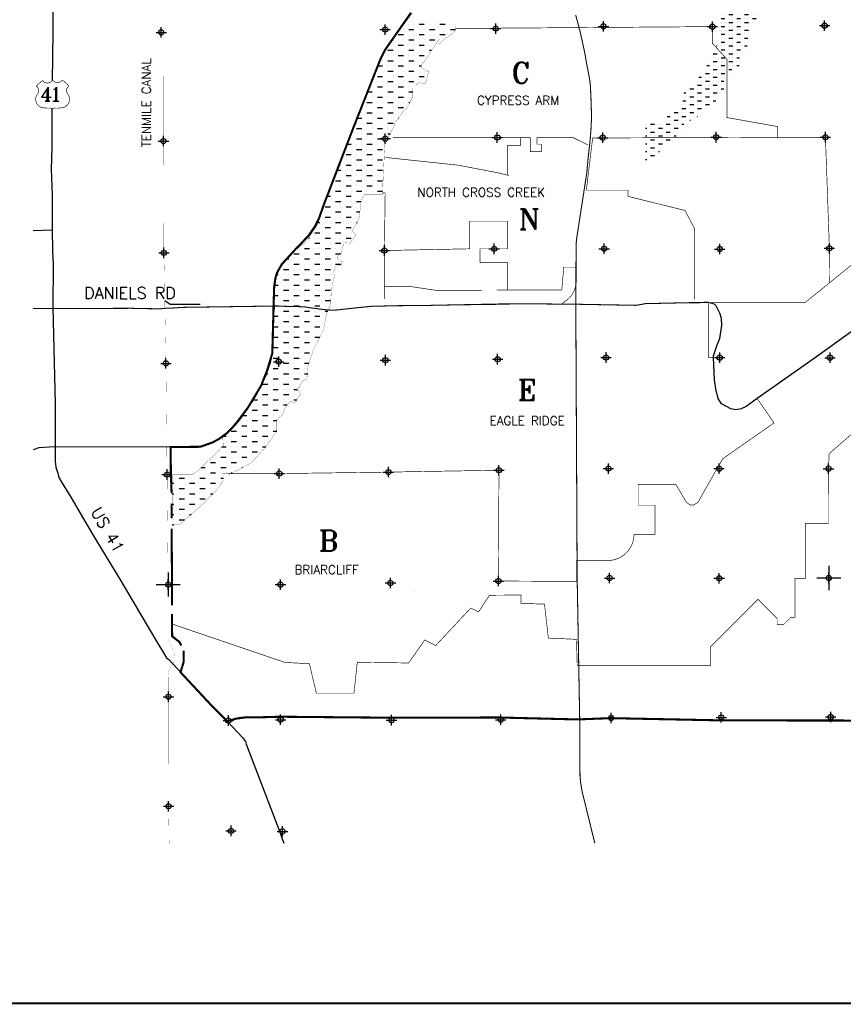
# Model space of a CAD drawing. Extents: x 191305 to 332543, y 771780 to 855880.
# Tile 2 of 5: x 213360 to 252827, y 771780 to 818965. Entities that reach past the tile are written whole.
import ezdxf
from ezdxf.enums import TextEntityAlignment as Align

# ---------------------------------------------------------------- set-up
doc = ezdxf.new("R2010")
doc.units = 0
doc.header["$LTSCALE"] = 1200
doc.header["$PDMODE"] = 34
doc.header["$PDSIZE"] = 250
doc.linetypes.add('DASHED', pattern=[0])
doc.linetypes.add('STREAM', pattern=[0])
doc.layers.get('0').update_dxf_attribs({"linetype": 'CONTINUOUS'})
for name, color, linetype in [('BORDER', 1, 'CONTINUOUS'), ('HATCH', 3, 'CONTINUOUS'), ('MAJROADS', 9, 'CONTINUOUS'), ('RDS', 1, 'CONTINUOUS'), ('ROW', 12, 'CONTINUOUS'), ('SEC', 2, 'CONTINUOUS'), ('SUBBASINS', 6, 'DASHED'), ('TEXT', 7, 'CONTINUOUS'), ('TRUNKS', 5, 'STREAM'), ('TSHIPS', 7, 'CONTINUOUS'), ('WSHEDS', 11, 'CONTINUOUS')]:
    doc.layers.add(name, color=color, linetype=linetype)
doc.styles.get("Standard").update_dxf_attribs({"font": 'ROMANT'})

# ---------------------------------------------------------------- blocks, each defined once
blk = doc.blocks.new('TWNSHP')
at = {"layer": 'RDS', "color": 0}
for p, q in [((0, 580), (0, -580)), ((-580, 0), (580, 0))]:
    blk.add_line(p, q, dxfattribs=at)
blk = doc.blocks.new('*X')
at = {"color": 0}
for p, q in [((232000, 818750), (232000, 818750)), ((232250, 818750), (232250, 818750)), ((232500, 818750), (232750, 818750)), ((233000, 818750), (233000, 818750)), ((233250, 818750), (233250, 818750)), ((233500, 818750), (233750, 818750)), ((234000, 818750), (234000, 818750)), ((234250, 818750), (234250, 818750)), ((231500, 818250), (231750, 818250)), ((231750, 818500), (231750, 818500)), ((232000, 818500), (232250, 818500)), ((232000, 818250), (232000, 818250)), ((232250, 818250), (232250, 818250)), ((232500, 818500), (232500, 818500)), ((232500, 818250), (232750, 818250)), ((232750, 818500), (232750, 818500)), ((233000, 818500), (233250, 818500)), ((233000, 818250), (233000, 818250)), ((233250, 818250), (233250, 818250)), ((233500, 818500), (233500, 818500)), ((233500, 818250), (233750, 818250)), ((233750, 818500), (233750, 818500)), ((234000, 818500), (234242, 818500)), ((234000, 818250), (234000, 818250)), ((231234, 818000), (231250, 818000)), ((231250, 817750), (231250, 817750)), ((231500, 818000), (231500, 818000)), ((231500, 817750), (231750, 817750)), ((231750, 818000), (231750, 818000)), ((232000, 818000), (232250, 818000)), ((232000, 817750), (232000, 817750)), ((232250, 817750), (232250, 817750)), ((232500, 818000), (232500, 818000)), ((232500, 817750), (232750, 817750)), ((232750, 818000), (232750, 818000)), ((233000, 818000), (233250, 818000)), ((233000, 817750), (233000, 817750)), ((233250, 817750), (233250, 817750)), ((231000, 817500), (231250, 817500)), ((231000, 817250), (231000, 817250)), ((231250, 817250), (231250, 817250)), ((231500, 817500), (231500, 817500)), ((231500, 817250), (231750, 817250)), ((231750, 817500), (231750, 817500)), ((232000, 817500), (232250, 817500)), ((232000, 817250), (232000, 817250)), ((232250, 817250), (232250, 817250)), ((232500, 817500), (232500, 817500)), ((232500, 817250), (232750, 817250)), ((232750, 817500), (232750, 817500)), ((233000, 817500), (233097, 817500)), ((230750, 817000), (230750, 817000)), ((231000, 817000), (231250, 817000)), ((231500, 817000), (231500, 817000)), ((231750, 817000), (231750, 817000)), ((232000, 817000), (232250, 817000)), ((232500, 817000), (232500, 817000)), ((232750, 817000), (232750, 817000)), ((230500, 816500), (230500, 816500)), ((230562, 816750), (230750, 816750)), ((230750, 816500), (230750, 816500)), ((231000, 816750), (231000, 816750)), ((231000, 816500), (231250, 816500)), ((231250, 816750), (231250, 816750)), ((231500, 816750), (231750, 816750)), ((231500, 816500), (231500, 816500)), ((231750, 816500), (231750, 816500)), ((232000, 816750), (232000, 816750)), ((232000, 816500), (232250, 816500)), ((232250, 816750), (232250, 816750)), ((232500, 816750), (232610, 816750)), ((232500, 816500), (232500, 816500)), ((232750, 816500), (232750, 816500)), ((230500, 816250), (230750, 816250)), ((230500, 816000), (230500, 816000)), ((230750, 816000), (230750, 816000)), ((231000, 816250), (231000, 816250)), ((231000, 816000), (231250, 816000)), ((231250, 816250), (231250, 816250)), ((231500, 816250), (231750, 816250)), ((231500, 816000), (231500, 816000)), ((231750, 816000), (231750, 816000)), ((232000, 816250), (232000, 816250)), ((232000, 816000), (232250, 816000)), ((232250, 816250), (232250, 816250)), ((232500, 816250), (232750, 816250)), ((232500, 816000), (232500, 816000)), ((232750, 816000), (232750, 816000)), ((230058, 815500), (230250, 815500)), ((230250, 815750), (230250, 815750)), ((230500, 815750), (230750, 815750)), ((230500, 815500), (230500, 815500)), ((230750, 815500), (230750, 815500)), ((231000, 815750), (231000, 815750)), ((231000, 815500), (231250, 815500)), ((231250, 815750), (231250, 815750)), ((231500, 815750), (231750, 815750)), ((231500, 815500), (231500, 815500)), ((231750, 815500), (231750, 815500)), ((232000, 815750), (232000, 815750)), ((232000, 815500), (232191, 815500)), ((232250, 815750), (232250, 815750)), ((230000, 815250), (230000, 815250)), ((230000, 815000), (230250, 815000)), ((230250, 815250), (230250, 815250)), ((230500, 815250), (230750, 815250)), ((230500, 815000), (230500, 815000)), ((230750, 815000), (230750, 815000)), ((231000, 815250), (231000, 815250)), ((231000, 815000), (231250, 815000)), ((231250, 815250), (231250, 815250)), ((231500, 815250), (231750, 815250)), ((231500, 815000), (231500, 815000)), ((231750, 815000), (231750, 815000)), ((232000, 815250), (232000, 815250)), ((232000, 815000), (232054, 815000)), ((229750, 814500), (229750, 814500)), ((230000, 814750), (230000, 814750)), ((230000, 814500), (230250, 814500)), ((230250, 814750), (230250, 814750)), ((230500, 814750), (230750, 814750)), ((230500, 814500), (230500, 814500)), ((230750, 814500), (230750, 814500)), ((231000, 814750), (231000, 814750)), ((231000, 814500), (231250, 814500)), ((231250, 814750), (231250, 814750)), ((231500, 814750), (231750, 814750)), ((231500, 814500), (231500, 814500)), ((229500, 814000), (229500, 814000)), ((229565, 814250), (229750, 814250)), ((229750, 814000), (229750, 814000)), ((230000, 814250), (230000, 814250)), ((230000, 814000), (230250, 814000)), ((230250, 814250), (230250, 814250)), ((230500, 814250), (230750, 814250)), ((230500, 814000), (230500, 814000)), ((230750, 814000), (230750, 814000)), ((231000, 814250), (231000, 814250)), ((231000, 814000), (231250, 814000)), ((231250, 814250), (231250, 814250)), ((231500, 814250), (231516, 814250)), ((229500, 813750), (229750, 813750)), ((229500, 813500), (229500, 813500)), ((229750, 813500), (229750, 813500)), ((230000, 813750), (230000, 813750)), ((230000, 813500), (230250, 813500)), ((230250, 813750), (230250, 813750)), ((230500, 813750), (230750, 813750)), ((230500, 813500), (230500, 813500)), ((230750, 813500), (230750, 813500)), ((231000, 813750), (231000, 813750)), ((231000, 813500), (231129, 813500)), ((229250, 813250), (229250, 813250)), ((229500, 813250), (229750, 813250)), ((230000, 813250), (230000, 813250)), ((230250, 813250), (230250, 813250)), ((230500, 813250), (230750, 813250)), ((229000, 812750), (229000, 812750)), ((229076, 813000), (229250, 813000)), ((229250, 812750), (229250, 812750)), ((229500, 813000), (229500, 813000)), ((229500, 812750), (229750, 812750)), ((229750, 813000), (229750, 813000)), ((230000, 813000), (230250, 813000)), ((230000, 812750), (230000, 812750)), ((230250, 812750), (230250, 812750)), ((230500, 813000), (230500, 813000)), ((230500, 812750), (230750, 812750)), ((230750, 813000), (230750, 813000)), ((229000, 812500), (229250, 812500)), ((229000, 812250), (229000, 812250)), ((229250, 812250), (229250, 812250)), ((229500, 812500), (229500, 812500)), ((229500, 812250), (229750, 812250)), ((229750, 812500), (229750, 812500)), ((230000, 812500), (230250, 812500)), ((230000, 812250), (230000, 812250)), ((230250, 812250), (230250, 812250)), ((230500, 812500), (230500, 812500)), ((230500, 812250), (230750, 812250)), ((230750, 812500), (230750, 812500)), ((228592, 811750), (228750, 811750)), ((228750, 812000), (228750, 812000)), ((229000, 812000), (229250, 812000)), ((229000, 811750), (229000, 811750)), ((229250, 811750), (229250, 811750)), ((229500, 812000), (229500, 812000)), ((229500, 811750), (229750, 811750)), ((229750, 812000), (229750, 812000)), ((230000, 812000), (230250, 812000)), ((230000, 811750), (230000, 811750)), ((230250, 811750), (230250, 811750)), ((230500, 812000), (230500, 812000)), ((230500, 811750), (230750, 811750)), ((230750, 812000), (230750, 812000)), ((228500, 811250), (228750, 811250)), ((228750, 811500), (228750, 811500)), ((229000, 811500), (229250, 811500)), ((229000, 811250), (229000, 811250)), ((229250, 811250), (229250, 811250)), ((229500, 811500), (229500, 811500)), ((229500, 811250), (229750, 811250)), ((229750, 811500), (229750, 811500)), ((230000, 811500), (230250, 811500)), ((230000, 811250), (230000, 811250)), ((230250, 811250), (230250, 811250)), ((230500, 811500), (230500, 811500)), ((230500, 811250), (230750, 811250)), ((230750, 811500), (230750, 811500)), ((228250, 810750), (228250, 810750)), ((228500, 811000), (228500, 811000)), ((228500, 810750), (228750, 810750)), ((228750, 811000), (228750, 811000)), ((229000, 811000), (229250, 811000)), ((229000, 810750), (229000, 810750)), ((229250, 810750), (229250, 810750)), ((229500, 811000), (229500, 811000)), ((229500, 810750), (229750, 810750)), ((229750, 811000), (229750, 811000)), ((230000, 811000), (230250, 811000)), ((230000, 810750), (230000, 810750)), ((230250, 810750), (230250, 810750)), ((230500, 811000), (230500, 811000)), ((230500, 810750), (230747, 810750)), ((230750, 811000), (230750, 811000)), ((228124, 810500), (228250, 810500)), ((228250, 810250), (228250, 810250)), ((228500, 810500), (228500, 810500)), ((228500, 810250), (228750, 810250)), ((228750, 810500), (228750, 810500)), ((229000, 810500), (229250, 810500)), ((229000, 810250), (229000, 810250)), ((229250, 810250), (229250, 810250)), ((229500, 810500), (229500, 810500)), ((229500, 810250), (229726, 810250)), ((229750, 810500), (229750, 810500)), ((228000, 810000), (228250, 810000)), ((228000, 809750), (228000, 809750)), ((228250, 809750), (228250, 809750)), ((228500, 810000), (228500, 810000)), ((228500, 809750), (228750, 809750)), ((228750, 810000), (228750, 810000)), ((229000, 810000), (229250, 810000)), ((229000, 809750), (229000, 809750)), ((229250, 809750), (229250, 809750)), ((229500, 810000), (229500, 810000)), ((229500, 809750), (229659, 809750)), ((227673, 809250), (227750, 809250)), ((228000, 809500), (228250, 809500)), ((228000, 809250), (228000, 809250)), ((228250, 809250), (228250, 809250)), ((228500, 809500), (228500, 809500)), ((228500, 809250), (228750, 809250)), ((228750, 809500), (228750, 809500)), ((229000, 809500), (229250, 809500)), ((229000, 809250), (229000, 809250)), ((229250, 809250), (229250, 809250)), ((229500, 809500), (229500, 809500)), ((229500, 809250), (229526, 809250)), ((227750, 809000), (227750, 809000)), ((228000, 809000), (228250, 809000)), ((228500, 809000), (228500, 809000)), ((228750, 809000), (228750, 809000)), ((229000, 809000), (229250, 809000)), ((227209, 808500), (227250, 808500)), ((227500, 808750), (227750, 808750)), ((227500, 808500), (227500, 808500)), ((227750, 808500), (227750, 808500)), ((228000, 808750), (228000, 808750)), ((228000, 808500), (228250, 808500)), ((228250, 808750), (228250, 808750)), ((228500, 808750), (228750, 808750)), ((228500, 808500), (228500, 808500)), ((228750, 808500), (228750, 808500)), ((229000, 808750), (229000, 808750)), ((229000, 808500), (229250, 808500)), ((229250, 808750), (229250, 808750)), ((226750, 808000), (226750, 808000)), ((227000, 808250), (227000, 808250)), ((227000, 808000), (227250, 808000)), ((227250, 808250), (227250, 808250)), ((227500, 808250), (227750, 808250)), ((227500, 808000), (227500, 808000)), ((227750, 808000), (227750, 808000)), ((228000, 808250), (228000, 808250)), ((228000, 808000), (228250, 808000)), ((228250, 808250), (228250, 808250)), ((228500, 808250), (228750, 808250)), ((228500, 808000), (228500, 808000)), ((228750, 808000), (228750, 808000)), ((226208, 807500), (226250, 807500)), ((226500, 807750), (226750, 807750)), ((226500, 807500), (226500, 807500)), ((226750, 807500), (226750, 807500)), ((227000, 807750), (227000, 807750)), ((227000, 807500), (227250, 807500)), ((227250, 807750), (227250, 807750)), ((227500, 807750), (227750, 807750)), ((227500, 807500), (227500, 807500)), ((227750, 807500), (227750, 807500)), ((228000, 807750), (228000, 807750)), ((228000, 807500), (228250, 807500)), ((228250, 807750), (228250, 807750)), ((228500, 807750), (228750, 807750)), ((228500, 807500), (228500, 807500)), ((226000, 807250), (226000, 807250)), ((226000, 807000), (226250, 807000)), ((226250, 807250), (226250, 807250)), ((226500, 807250), (226750, 807250)), ((226500, 807000), (226500, 807000)), ((226750, 807000), (226750, 807000)), ((227000, 807250), (227000, 807250)), ((227000, 807000), (227250, 807000)), ((227250, 807250), (227250, 807250)), ((227500, 807250), (227750, 807250)), ((227500, 807000), (227500, 807000)), ((227750, 807000), (227750, 807000)), ((228000, 807250), (228000, 807250)), ((228000, 807000), (228250, 807000)), ((228250, 807250), (228250, 807250)), ((228500, 807250), (228750, 807250)), ((225690, 806750), (225750, 806750)), ((225750, 806500), (225750, 806500)), ((226000, 806750), (226000, 806750)), ((226000, 806500), (226250, 806500)), ((226250, 806750), (226250, 806750)), ((226500, 806750), (226750, 806750)), ((226500, 806500), (226500, 806500)), ((226750, 806500), (226750, 806500)), ((227000, 806750), (227000, 806750)), ((227000, 806500), (227250, 806500)), ((227250, 806750), (227250, 806750)), ((227500, 806750), (227750, 806750)), ((227500, 806500), (227500, 806500)), ((227750, 806500), (227750, 806500)), ((228000, 806750), (228000, 806750)), ((228000, 806500), (228250, 806500)), ((228250, 806750), (228250, 806750)), ((225596, 806250), (225750, 806250)), ((225750, 806000), (225750, 806000)), ((226000, 806250), (226000, 806250)), ((226000, 806000), (226250, 806000)), ((226250, 806250), (226250, 806250)), ((226500, 806250), (226750, 806250)), ((226500, 806000), (226500, 806000)), ((226750, 806000), (226750, 806000)), ((227000, 806250), (227000, 806250)), ((227000, 806000), (227250, 806000)), ((227250, 806250), (227250, 806250)), ((227500, 806250), (227750, 806250)), ((227500, 806000), (227500, 806000)), ((227750, 806000), (227750, 806000)), ((228000, 806250), (228000, 806250)), ((228000, 806000), (228250, 806000)), ((228250, 806250), (228250, 806250)), ((225542, 805750), (225750, 805750)), ((225750, 805500), (225750, 805500)), ((226000, 805750), (226000, 805750)), ((226000, 805500), (226250, 805500)), ((226250, 805750), (226250, 805750)), ((226500, 805750), (226750, 805750)), ((226500, 805500), (226500, 805500)), ((226750, 805500), (226750, 805500)), ((227000, 805750), (227000, 805750)), ((227000, 805500), (227250, 805500)), ((227250, 805750), (227250, 805750)), ((227500, 805750), (227750, 805750)), ((227500, 805500), (227500, 805500)), ((227750, 805500), (227750, 805500)), ((228000, 805750), (228000, 805750)), ((228000, 805500), (228250, 805500)), ((228250, 805750), (228250, 805750)), ((225584, 805250), (225750, 805250)), ((225750, 805000), (225750, 805000)), ((226000, 805250), (226000, 805250)), ((226000, 805000), (226250, 805000)), ((226250, 805250), (226250, 805250)), ((226500, 805250), (226750, 805250)), ((226500, 805000), (226500, 805000)), ((226750, 805000), (226750, 805000)), ((227000, 805250), (227000, 805250)), ((227000, 805000), (227250, 805000)), ((227250, 805250), (227250, 805250)), ((227500, 805250), (227750, 805250)), ((227500, 805000), (227500, 805000)), ((227750, 805000), (227750, 805000)), ((228000, 805250), (228000, 805250)), ((228000, 805000), (228124, 805000)), ((225540, 804750), (225750, 804750)), ((226000, 804750), (226000, 804750)), ((226250, 804750), (226250, 804750)), ((226500, 804750), (226750, 804750)), ((227000, 804750), (227000, 804750)), ((227250, 804750), (227250, 804750)), ((227500, 804750), (227750, 804750)), ((228000, 804750), (228000, 804750)), ((225500, 804250), (225750, 804250)), ((225750, 804500), (225750, 804500)), ((226000, 804500), (226250, 804500)), ((226000, 804250), (226000, 804250)), ((226250, 804250), (226250, 804250)), ((226500, 804500), (226500, 804500)), ((226500, 804250), (226750, 804250)), ((226750, 804500), (226750, 804500)), ((227000, 804500), (227250, 804500)), ((227000, 804250), (227000, 804250)), ((227250, 804250), (227250, 804250)), ((227500, 804500), (227500, 804500)), ((227500, 804250), (227750, 804250)), ((227750, 804500), (227750, 804500)), ((225500, 804000), (225500, 804000)), ((225500, 803750), (225750, 803750)), ((225750, 804000), (225750, 804000)), ((226000, 804000), (226250, 804000)), ((226000, 803750), (226000, 803750)), ((226250, 803750), (226250, 803750)), ((226500, 804000), (226500, 804000)), ((226500, 803750), (226750, 803750)), ((226750, 804000), (226750, 804000)), ((227000, 804000), (227250, 804000)), ((227000, 803750), (227000, 803750)), ((227250, 803750), (227250, 803750)), ((227500, 804000), (227500, 804000)), ((227500, 803750), (227739, 803750)), ((227750, 804000), (227750, 804000)), ((225500, 803500), (225500, 803500)), ((225500, 803250), (225750, 803250)), ((225750, 803500), (225750, 803500)), ((226000, 803500), (226250, 803500)), ((226000, 803250), (226000, 803250)), ((226250, 803250), (226250, 803250)), ((226500, 803500), (226500, 803500)), ((226500, 803250), (226750, 803250)), ((226750, 803500), (226750, 803500)), ((227000, 803500), (227250, 803500)), ((227000, 803250), (227000, 803250)), ((227250, 803250), (227250, 803250)), ((227500, 803500), (227500, 803500)), ((225500, 803000), (225500, 803000)), ((225500, 802750), (225750, 802750)), ((225750, 803000), (225750, 803000)), ((226000, 803000), (226250, 803000)), ((226000, 802750), (226000, 802750)), ((226250, 802750), (226250, 802750)), ((226500, 803000), (226500, 803000)), ((226500, 802750), (226750, 802750)), ((226750, 803000), (226750, 803000)), ((227000, 803000), (227250, 803000)), ((227000, 802750), (227000, 802750)), ((227250, 802750), (227250, 802750)), ((225500, 802500), (225500, 802500)), ((225500, 802250), (225750, 802250)), ((225750, 802500), (225750, 802500)), ((226000, 802500), (226250, 802500)), ((226000, 802250), (226000, 802250)), ((226250, 802250), (226250, 802250)), ((226500, 802500), (226500, 802500)), ((226500, 802250), (226750, 802250)), ((226750, 802500), (226750, 802500)), ((227000, 802500), (227216, 802500)), ((227000, 802250), (227000, 802250)), ((225214, 802000), (225250, 802000)), ((225250, 801750), (225250, 801750)), ((225500, 802000), (225500, 802000)), ((225500, 801750), (225750, 801750)), ((225750, 802000), (225750, 802000)), ((226000, 802000), (226250, 802000)), ((226000, 801750), (226000, 801750)), ((226250, 801750), (226250, 801750)), ((226500, 802000), (226500, 802000)), ((226500, 801750), (226750, 801750)), ((226750, 802000), (226750, 802000)), ((227000, 802000), (227162, 802000)), ((227000, 801750), (227000, 801750)), ((225000, 801500), (225250, 801500)), ((225000, 801250), (225000, 801250)), ((225250, 801250), (225250, 801250)), ((225500, 801500), (225500, 801500)), ((225500, 801250), (225750, 801250)), ((225750, 801500), (225750, 801500)), ((226000, 801500), (226250, 801500)), ((226000, 801250), (226000, 801250)), ((226250, 801250), (226250, 801250)), ((226500, 801500), (226500, 801500)), ((226500, 801250), (226678, 801250)), ((226750, 801500), (226750, 801500)), ((224588, 800750), (224750, 800750)), ((224750, 801000), (224750, 801000)), ((225000, 801000), (225250, 801000)), ((225000, 800750), (225000, 800750)), ((225250, 800750), (225250, 800750)), ((225500, 801000), (225500, 801000)), ((225500, 800750), (225750, 800750)), ((225750, 801000), (225750, 801000)), ((226000, 801000), (226250, 801000)), ((226000, 800750), (226000, 800750)), ((226250, 800750), (226250, 800750)), ((226500, 801000), (226500, 801000)), ((226500, 800750), (226647, 800750)), ((226750, 801000), (226750, 801000)), ((224500, 800500), (224500, 800500)), ((224750, 800500), (224750, 800500)), ((225000, 800500), (225250, 800500)), ((225500, 800500), (225500, 800500)), ((225750, 800500), (225750, 800500)), ((226000, 800500), (226179, 800500)), ((224087, 800000), (224250, 800000)), ((224500, 800250), (224750, 800250)), ((224500, 800000), (224500, 800000)), ((224750, 800000), (224750, 800000)), ((225000, 800250), (225000, 800250)), ((225000, 800000), (225250, 800000)), ((225250, 800250), (225250, 800250)), ((225500, 800250), (225750, 800250)), ((225500, 800000), (225500, 800000)), ((225750, 800000), (225750, 800000)), ((226000, 800250), (226000, 800250)), ((223750, 799500), (223750, 799500)), ((224000, 799750), (224000, 799750)), ((224000, 799500), (224250, 799500)), ((224250, 799750), (224250, 799750)), ((224500, 799750), (224750, 799750)), ((224500, 799500), (224500, 799500)), ((224750, 799500), (224750, 799500)), ((225000, 799750), (225000, 799750)), ((225000, 799500), (225250, 799500)), ((225250, 799750), (225250, 799750)), ((225500, 799750), (225685, 799750)), ((225500, 799500), (225500, 799500)), ((223113, 799000), (223250, 799000)), ((223500, 799250), (223750, 799250)), ((223500, 799000), (223500, 799000)), ((223750, 799000), (223750, 799000)), ((224000, 799250), (224000, 799250)), ((224000, 799000), (224250, 799000)), ((224250, 799250), (224250, 799250)), ((224500, 799250), (224750, 799250)), ((224500, 799000), (224500, 799000)), ((224750, 799000), (224750, 799000)), ((225000, 799250), (225000, 799250)), ((225000, 799000), (225250, 799000)), ((225250, 799250), (225250, 799250)), ((225500, 799250), (225685, 799250)), ((225500, 799000), (225500, 799000)), ((223051, 798500), (223250, 798500)), ((223250, 798750), (223250, 798750)), ((223500, 798750), (223750, 798750)), ((223500, 798500), (223500, 798500)), ((223750, 798500), (223750, 798500)), ((224000, 798750), (224000, 798750)), ((224000, 798500), (224250, 798500)), ((224250, 798750), (224250, 798750)), ((224500, 798750), (224750, 798750)), ((224500, 798500), (224500, 798500)), ((224750, 798500), (224750, 798500)), ((225000, 798750), (225000, 798750)), ((225000, 798500), (225159, 798500)), ((225250, 798750), (225250, 798750)), ((222750, 798000), (222750, 798000)), ((223000, 798250), (223000, 798250)), ((223000, 798000), (223250, 798000)), ((223250, 798250), (223250, 798250)), ((223500, 798250), (223750, 798250)), ((223500, 798000), (223500, 798000)), ((223750, 798000), (223750, 798000)), ((224000, 798250), (224000, 798250)), ((224000, 798000), (224250, 798000)), ((224250, 798250), (224250, 798250)), ((224500, 798250), (224750, 798250)), ((224500, 798000), (224500, 798000)), ((222055, 797500), (222250, 797500)), ((222500, 797750), (222750, 797750)), ((222500, 797500), (222500, 797500)), ((222750, 797500), (222750, 797500)), ((223000, 797750), (223000, 797750)), ((223000, 797500), (223250, 797500)), ((223250, 797750), (223250, 797750)), ((223500, 797750), (223750, 797750)), ((223500, 797500), (223500, 797500)), ((223750, 797500), (223750, 797500)), ((224000, 797750), (224000, 797750)), ((224000, 797500), (224021, 797500)), ((224250, 797750), (224250, 797750)), ((220750, 797000), (220750, 797000)), ((221000, 797000), (221250, 797000)), ((221500, 797000), (221500, 797000)), ((221750, 797000), (221750, 797000)), ((222000, 797250), (222000, 797250)), ((222000, 797000), (222250, 797000)), ((222250, 797250), (222250, 797250)), ((222500, 797250), (222750, 797250)), ((222500, 797000), (222500, 797000)), ((222750, 797000), (222750, 797000)), ((223000, 797250), (223000, 797250)), ((223000, 797000), (223120, 797000)), ((223250, 797250), (223250, 797250)), ((223500, 797250), (223546, 797250)), ((220667, 796750), (220750, 796750)), ((220750, 796500), (220750, 796500)), ((221000, 796750), (221000, 796750)), ((221000, 796500), (221250, 796500)), ((221250, 796750), (221250, 796750)), ((221500, 796750), (221750, 796750)), ((221500, 796500), (221500, 796500)), ((221750, 796500), (221750, 796500)), ((222000, 796750), (222000, 796750)), ((222000, 796500), (222250, 796500)), ((222250, 796750), (222250, 796750)), ((222500, 796750), (222750, 796750)), ((222500, 796500), (222500, 796500)), ((222750, 796500), (222750, 796500)), ((223000, 796750), (223000, 796750)), ((220669, 796250), (220750, 796250)), ((221000, 796250), (221000, 796250)), ((221250, 796250), (221250, 796250)), ((221500, 796250), (221750, 796250)), ((222000, 796250), (222000, 796250)), ((222250, 796250), (222250, 796250)), ((222500, 796250), (222620, 796250)), ((220670, 795750), (220750, 795750)), ((220750, 796000), (220750, 796000)), ((221000, 796000), (221250, 796000)), ((221000, 795750), (221000, 795750)), ((221250, 795750), (221250, 795750)), ((221500, 796000), (221500, 796000)), ((221500, 795750), (221750, 795750)), ((221750, 796000), (221750, 796000)), ((222000, 796000), (222250, 796000)), ((222000, 795750), (222000, 795750)), ((220672, 795250), (220750, 795250)), ((220750, 795500), (220750, 795500)), ((221000, 795500), (221250, 795500)), ((221000, 795250), (221000, 795250)), ((221250, 795250), (221250, 795250)), ((221500, 795500), (221500, 795500)), ((221500, 795250), (221574, 795250)), ((221750, 795500), (221750, 795500)), ((220674, 794750), (220750, 794750)), ((220750, 795000), (220750, 795000)), ((221000, 795000), (221250, 795000))]:
    blk.add_line(p, q, dxfattribs=at)
blk = doc.blocks.new('TEMP')
at = {"layer": 'TEXT', "color": 0, "xscale": 0.75, "yscale": 0.75, "zscale": 0.75}
blk.add_blockref('*X', (-211712, -624610), dxfattribs=at)
blk.add_blockref('*X', (-211712, -624610), dxfattribs=at)

msp = doc.modelspace()

# ---------------------------------------------------------------- linework, layer by layer
at = {"color": 0, "const_width": 30}
msp.add_lwpolyline([(215008, 814727, 0.058462), (215448, 814752, 0.493077), (215688, 815370, -0.476618), (215723, 815790), (215409, 816074, -0.516277), (214937, 816074, -0.544205), (214452, 816054), (214151, 815790, -0.476618), (214186, 815370, 0.493077), (214426, 814752, 0.058462), (214866, 814727, -0.203779), (214937, 814684, -0.203779), (215008, 814727)], format="xyb", dxfattribs=at)
at = {"layer": 'BORDER', "color": 0, "const_width": 100}
msp.add_lwpolyline([(191355, 771830), (323355, 771830), (323355, 855830), (191355, 855830)], close=True, dxfattribs=at)
at = {"layer": 'HATCH', "color": 0}
msp.add_line((232303, 791574), (232303, 791574), dxfattribs=at)
at = {"layer": 'MAJROADS', "color": 0}
for points in [[(214000, 841597), (214455, 840789), (214637, 840394), (214686, 840276), (214735, 840100), (214790, 839563), (214839, 839395), (214842, 838742), (214854, 838038), (214877, 836739), (214918, 835415), (214959, 834141), (214930, 833722), (214907, 832876), (214962, 828896), (214993, 826398), (215026, 826214), (215045, 825485), (215030, 824588), (215015, 823642), (214987, 823307), (214963, 822310), (214942, 818388), (214915, 816042)], [(232111, 819298), (230866, 817514), (230758, 817325), (230639, 817054), (230440, 816535), (230315, 816208), (229363, 813820), (228621, 811957), (227887, 809980), (227718, 809482), (227616, 809251), (227520, 809072), (227179, 808584), (226632, 808024), (225916, 807240), (225690, 806836), (225608, 806555), (225553, 806138), (225532, 805233), (225465, 802969), (225363, 802555), (225203, 802121), (224930, 801430), (224287, 800359), (223815, 799730), (223538, 799399), (223312, 799170), (222897, 798862), (222576, 798696), (222012, 798498), (220401, 798482), (215005, 798491), (214271, 798441), (214000, 798357)], [(214907, 814713), (214893, 812934), (214893, 812859), (214868, 811795), (214909, 810563), (214922, 808929), (214931, 807856), (214960, 807253), (214945, 805175), (215017, 802543), (215053, 800565), (215064, 798655), (215057, 797784), (215082, 797683), (215097, 797524), (215146, 797372), (215187, 797238), (215236, 797028), (215343, 796835), (215807, 796077), (216643, 794663), (217040, 793998), (218199, 792071), (219837, 789310), (220400, 788385), (220500, 788300), (222969, 785651), (223310, 785338), (224042, 784562), (224175, 784377), (224215, 784251), (225769, 780209), (225991, 779587), (226022, 779500)], [(214000, 808866), (214921, 808898)], [(246609, 802771), (246605, 802860), (246788, 803391), (246911, 803690), (247007, 804313), (246983, 804649), (246908, 804903), (246739, 805247), (246632, 805342)], [(254581, 804997), (251537, 802815), (248702, 800808)], [(248702, 800808), (248175, 800435), (247928, 800318), (247682, 800271), (247444, 800309), (246991, 800557), (246824, 800807), (246713, 801282), (246661, 801706), (246609, 802771)], [(223310, 785338), (223747, 785469), (224200, 785533), (224938, 785536), (225885, 785562), (231172, 785514), (234004, 785518), (236308, 785525), (240094, 785431), (241704, 785493), (247007, 785386), (252211, 785381), (257556, 785366), (262811, 785502), (264412, 785507), (264537, 785472), (264579, 785413), (264584, 785402)]]:
    msp.add_lwpolyline(points, dxfattribs=at)
at = {"layer": 'MAJROADS', "color": 0, "const_width": 50}
for points in [[(240004, 819185), (240112, 818783), (240227, 818342), (240432, 817410), (240505, 816976), (240653, 816209), (240702, 815893), (240717, 815577), (240732, 815297), (240764, 814313), (240736, 813720), (240695, 813201), (240602, 812354), (240530, 811589), (240062, 808568), (240024, 808219), (240021, 807737)], [(240021, 807737), (240008, 805417), (240073, 792256), (240077, 792050), (240195, 785452), (240202, 783450), (240208, 783043), (240209, 782743), (240239, 782413), (240311, 781982), (240481, 781285), (240919, 779500)], [(246632, 805342), (246339, 805423), (243341, 805357), (242908, 805276), (240009, 805329), (237589, 805350), (236951, 805352), (232941, 805273), (231572, 805261), (230197, 805229), (229811, 805189), (228932, 805096), (228592, 805056), (228320, 805043), (227887, 805077), (227238, 805166), (226967, 805208), (225526, 805241), (221175, 805179), (220681, 805144), (220295, 805132), (220103, 805112), (219301, 805119), (218736, 805134), (214975, 805123), (214000, 805121)]]:
    msp.add_lwpolyline(points, dxfattribs=at)
at = {"layer": 'ROW', "color": 0, "linetype": 'CONTINUOUS', "const_width": 10}
for points in [[(232195, 819309), (231854, 818844), (231598, 818482), (231192, 817945), (230869, 817470)], [(230870, 817473), (230499, 816601), (230193, 815838), (229949, 815227), (229684, 814554), (229431, 813905), (229144, 813183), (228881, 812476), (228622, 811831), (228440, 811334), (228249, 810871), (228126, 810505), (227918, 809914), (227636, 809149), (227130, 808379), (226580, 807910), (226260, 807560), (225930, 807180), (225690, 806750), (225600, 806290), (225540, 805730), (225590, 805180), (225550, 804870), (225500, 804280), (225500, 803660), (225500, 803200), (225400, 802540), (225190, 801930), (224940, 801370), (224560, 800700), (224230, 800220), (224080, 799990), (223770, 799570), (223090, 798980), (223112, 798566), (222639, 798051), (221892, 797346), (221635, 797169), (221350, 797168), (220666, 797164), (220670, 795821), (220673, 795148), (220674, 794743), (221022, 794773), (221463, 795155), (221774, 795423), (221927, 795557), (222787, 796417), (223120, 796884), (223120, 797161), (223377, 797161), (224474, 797739), (225157, 798496), (225188, 798545), (225595, 799133), (225685, 799233), (225685, 799798), (225831, 799936), (225974, 800051), (226075, 800359), (226165, 800476), (226229, 800584), (226317, 800653), (226413, 800651), (226511, 800591), (226609, 800689), (226813, 801021), (226785, 801095), (226755, 801174), (226713, 801197), (226664, 801225), (226714, 801318), (226757, 801318), (226809, 801471), (226932, 801665), (227063, 801707), (227118, 801785), (227178, 802077), (227158, 802305), (227243, 802592), (227440, 803163), (227916, 804097), (228061, 804873), (228245, 805243), (228258, 805503), (228275, 805590), (228293, 805639), (228295, 805706), (228313, 805990), (228330, 806250), (228379, 806445), (228424, 806588), (228439, 806662), (228430, 806725), (228404, 806816), (228408, 806858), (228460, 807073), (228493, 807125), (228544, 807157), (228620, 807168), (228762, 807181), (228829, 807357), (228585, 807472), (228567, 807503), (228569, 807546), (228646, 807744), (228756, 807744), (228897, 808279), (229180, 808255), (229472, 808636), (229291, 808843), (229612, 809399), (229738, 810340), (229869, 810568), (230739, 810568), (230833, 812507), (230878, 813264), (230998, 813300), (231124, 813483), (231166, 813628), (231294, 813843), (231324, 813980), (231566, 814320), (231714, 814550), (231909, 814701), (232195, 815287), (232204, 815435), (232166, 815623), (232211, 815703), (232431, 815922), (232530, 815950), (232787, 815888), (232968, 816467), (232646, 816637), (232609, 816745), (232653, 816871), (232788, 817013), (233009, 817330), (233055, 817461), (233138, 817538), (233323, 817813), (233388, 817944), (233503, 818022), (233497, 817794), (233629, 817967), (234167, 818362), (234240, 818453), (234254, 818748), (234249, 819014)]]:
    msp.add_lwpolyline(points, dxfattribs=at)
at = {"layer": 'SEC', "color": 0}
for p in [(230869, 818492), (236172, 818539), (241334, 818645), (246554, 818633), (251933, 818680), (220143, 818358), (230874, 813264), (236245, 813319), (241297, 813308), (246735, 813337), (251971, 813334), (220249, 813146), (220270, 807792), (230836, 807902), (236098, 807982), (241368, 807987), (246907, 807974), (252160, 808012), (220367, 802496), (225772, 802575), (230883, 802648), (236262, 802695), (241458, 802775), (246904, 802771), (252190, 802767), (225801, 797213), (231030, 797285), (236326, 797374), (241571, 797454), (246875, 797451), (252120, 797447), (220422, 797167), (236297, 792062), (241627, 792209), (246880, 792197), (252133, 792211), (220477, 791896), (225856, 791892), (231127, 791973), (220490, 786517), (225863, 785416), (231175, 785395), (236412, 785417), (241699, 785497), (246978, 785528), (252223, 785549), (223358, 785379), (220495, 781272), (223488, 780092), (225953, 780066)]:
    msp.add_point(p, dxfattribs=at)
at = {"layer": 'SUBBASINS', "color": 0, "const_width": 30}
for points in [[(234275, 818544), (246554, 818633), (246554, 817833), (247247, 817076), (247247, 814276), (249675, 813844), (249675, 813321)], [(231254, 813307), (237554, 813307)], [(236721, 812947), (237367, 812947), (237367, 813307)], [(237501, 813307), (237823, 813307), (237823, 812646), (238355, 812646), (238355, 813000), (238145, 813000), (238145, 813308), (238790, 813308), (239890, 813308), (240590, 812958)], [(251971, 813334), (240816, 813296), (240514, 810795), (242514, 810795), (242514, 810498)], [(251971, 813334), (252160, 808012), (252168, 806358)], [(236721, 811520), (236721, 812947)], [(230874, 812364), (234359, 811995), (236208, 811642), (236801, 811501)], [(252120, 797447), (252149, 798169), (258866, 804008), (257735, 805139), (258159, 805564), (257482, 809404), (259249, 811172), (260234, 811346), (262878, 808592)], [(230874, 810664), (230743, 810664)], [(230874, 810664), (230836, 807902), (230836, 805586)], [(245694, 805558), (245694, 808958), (245242, 809821), (242514, 810498)], [(230836, 807902), (234924, 807986), (234924, 809310), (236743, 809310)], [(235417, 807984), (236743, 807984), (236743, 809310)], [(257482, 809404), (256201, 809630), (250995, 805406)], [(235417, 807322), (235417, 807984)], [(236743, 807322), (235417, 807322)], [(236743, 807322), (236743, 806009)], [(235503, 805995), (233303, 805995), (232171, 806165), (230836, 806165)], [(246372, 805406), (245941, 805394), (243372, 805362), (242949, 805281), (242608, 805277), (239998, 805334), (238852, 805330), (237469, 805346), (236134, 805314), (233541, 805281), (230140, 805225), (229175, 805117), (228495, 805048), (228173, 805052)], [(246372, 805406), (250995, 805406)], [(220665, 790004), (226071, 788162), (227241, 788103), (227576, 786691), (229378, 786691), (229538, 788169), (231998, 788138), (232771, 789239), (233296, 788971), (234974, 790770), (235347, 790581), (235873, 791384), (237377, 791392), (237381, 790987), (238507, 790961), (238693, 789330), (240040, 789270), (240076, 788026), (246476, 788026), (246476, 788926), (248738, 791189), (249658, 790269), (249658, 789969), (249958, 789969), (250311, 790323), (250511, 790323), (250511, 792190), (251011, 792190), (251011, 794830), (252117, 794830), (252120, 797447)], [(223052, 797201), (225801, 797213), (231030, 797285), (236326, 797374)], [(236326, 797374), (236297, 792062), (240047, 792049)], [(240047, 792049), (240047, 793049), (241547, 793049)]]:
    msp.add_lwpolyline(points, dxfattribs=at)
for points in [[(236222, 806009), (239336, 806009), (239432, 807105), (240032, 807105), (240032, 806461, -0.255896), (239483, 805459), (239331, 805335)], [(242797, 794299, -0.414214), (241547, 793049, 46.301622)]]:
    msp.add_lwpolyline(points, format="xyb", dxfattribs=at)
at = {"layer": 'SUBBASINS', "color": 0, "linetype": 'DASHED', "const_width": 30}
msp.add_lwpolyline([(242797, 794299), (243797, 794299), (243797, 795699), (242997, 795699), (242997, 796699), (244797, 796699), (245313, 795832), (245497, 795705), (245652, 795705), (245878, 795846), (245991, 796072), (247049, 797921), (249507, 799642), (248702, 800808), (248175, 800435), (247928, 800318), (247682, 800271), (247444, 800309), (246991, 800557), (246824, 800807), (246713, 801282), (246661, 801706), (246609, 802771), (246372, 802763), (246372, 805406)], dxfattribs=at)
at = {"layer": 'TRUNKS', "color": 0, "linetype": 'STREAM', "const_width": 5}
msp.add_lwpolyline([(220129, 832770), (220108, 828898), (220264, 823644), (220249, 813146), (220270, 807792), (220367, 802496), (220422, 797167), (220477, 791896), (220484, 789283), (220622, 788954), (220780, 788573), (220767, 788350), (220701, 788101), (220609, 787943), (220466, 787717), (220488, 787495), (220490, 786517), (220495, 781272), (220522, 779500)], dxfattribs=at)
at = {"layer": 'TRUNKS', "color": 0}
msp.add_lwpolyline([(220312, 805502), (220567, 805332), (222016, 805331)], dxfattribs=at)
at = {"layer": 'WSHEDS', "color": 0, "const_width": 100}
for points in [[(220640, 796274), (220605, 797169), (220592, 798484), (222012, 798498), (222576, 798696), (222897, 798862), (223312, 799170), (223538, 799399), (223815, 799730), (224287, 800359), (224930, 801430), (225203, 802121), (225465, 802969), (225465, 802969), (225526, 805241), (225553, 806138), (225608, 806555), (225690, 806836), (225916, 807240), (226632, 808024), (227179, 808584), (227520, 809072), (227718, 809482), (227887, 809980), (229363, 813820), (230639, 817054), (230866, 817514), (232111, 819298)], [(266977, 817550), (266601, 815769), (262583, 808023), (262546, 802778), (259946, 802778), (259946, 792267), (257387, 792224), (257535, 785613), (257541, 785366), (252188, 785380), (246985, 785386), (241682, 785493), (240072, 785431), (236286, 785525), (233981, 785517), (231149, 785513), (225862, 785561), (224915, 785535), (224178, 785532), (223725, 785469), (223288, 785338)], [(220640, 795074), (220640, 795774)], [(220663, 790896), (220660, 791898), (220640, 794574)], [(221103, 788975), (221020, 789141), (220666, 789418), (220655, 790479)], [(223254, 785390), (222632, 786013), (221067, 787691), (221218, 788192), (221218, 788723)]]:
    msp.add_lwpolyline(points, dxfattribs=at)

# ---------------------------------------------------------------- block references
at = {"layer": 'HATCH', "color": 0}
msp.add_blockref('*X', (0, 0), dxfattribs=at)
msp.add_blockref('*X', (0, 0), dxfattribs=at)
at = {"layer": 'TEXT', "color": 0}
msp.add_blockref('TEMP', (289557, 840816), dxfattribs=at)
at = {"layer": 'TSHIPS', "color": 0}
for p in [(252133, 792211), (220477, 791896)]:
    msp.add_blockref('TWNSHP', p, dxfattribs=at)

# ---------------------------------------------------------------- texts
at = {"layer": 'SUBBASINS', "color": 0}
for s, height, p in [('C', 1000, (237370, 815920)), ('CYPRESS ARM', 420, (237244, 814891)), ('N', 1000, (237782, 808908)), ('E', 1000, (237675, 800725)), ('EAGLE RIDGE', 420, (237678, 799539)), ('B', 1000, (228160, 793500)), ('BRIARCLIFF', 420, (228070, 792399))]:
    msp.add_text(s, height=height, dxfattribs=at).set_placement(p, align=Align.CENTER)
msp.add_text('NORTH CROSS CREEK', height=420, dxfattribs=at).set_placement((232416, 810483))
at = {"layer": 'TEXT', "color": 0}
for s, height, rotation, p in [('TENMILE CANAL', 420, 90, (219638, 812851)), ('US 41', 560, 300, (216743, 795386))]:
    msp.add_text(s, height=height, rotation=rotation, dxfattribs=at).set_placement(p)
for s, p in [('4', (214638, 815054)), ('1', (215097, 815064))]:
    msp.add_text(s, height=675, dxfattribs=at).set_placement(p, align=Align.CENTER)
msp.add_text('DANIELS RD', height=560, dxfattribs=at).set_placement((216445, 805587))

doc.saveas('drawing.dxf')
